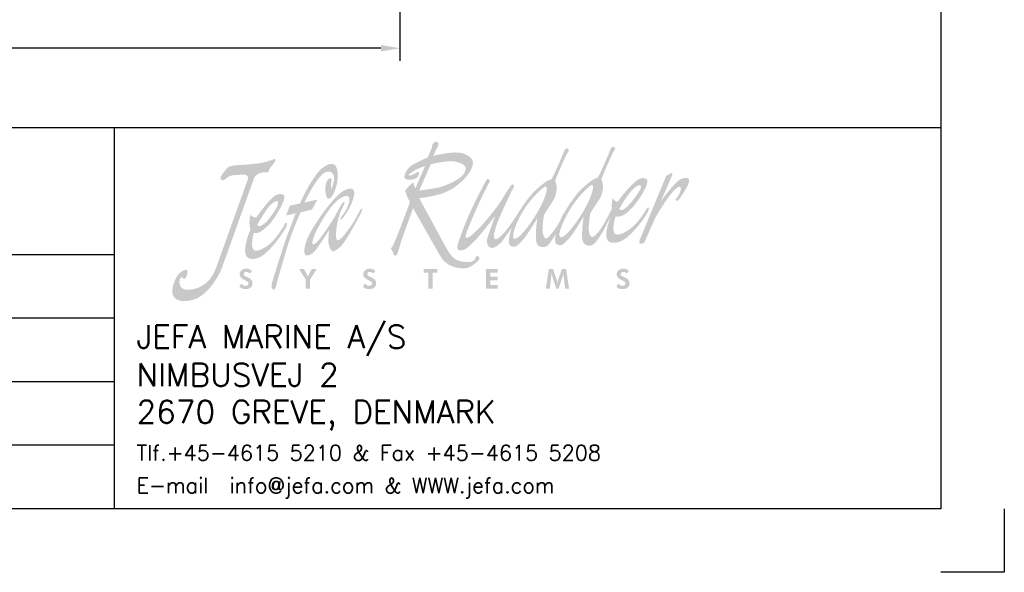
# Model space of a CAD drawing. Extents: x -2860 to 540, y -788 to 1462.
# Tile 3 of 5: x -234 to 540, y -788 to -353. Entities that reach past the tile are written whole.
import ezdxf

# ---------------------------------------------------------------- set-up
doc = ezdxf.new("R2010")
doc.units = 0
doc.header["$LTSCALE"] = 1.5
doc.header["$PDMODE"] = 2
doc.header["$PDSIZE"] = 5
doc.layers.get('0').update_dxf_attribs({"linetype": 'CONTINUOUS'})
doc.layers.get('DEFPOINTS').update_dxf_attribs({"linetype": 'CONTINUOUS'})
doc.layers.add('DIMS', color=7, linetype='CONTINUOUS', lineweight=15)
doc.layers.add('RAMME', color=7, linetype='CONTINUOUS')
doc.styles.add('ROMANS', font='romans')
doc.dimstyles.new('Text 20', dxfattribs={"dimtxt": 20, "dimasz": 15, "dimexe": 10, "dimexo": 0, "dimgap": 0, "dimtad": 0, "dimdsep": 46, "dimtxsty": 'ROMANS', "dimcen": 10, "dimazin": 2, "dimtfac": 0.65, "dimtofl": 0, "dimtmove": 0, "dimatfit": 0, "dimfxl": 1, "dimtolj": 1, "dimarcsym": 0})

# ---------------------------------------------------------------- blocks, each defined once
blk = doc.blocks.new('jefa rudder logo')
at = {"linetype": 'Continuous', "lineweight": 0}
h = blk.add_hatch(color=182, dxfattribs=at)
edge = h.paths.add_edge_path(flags=16)
edge.add_spline(control_points=[(28.946, 61.153), (29.136, 61.166), (28.946, 60.378), (28.384, 59.431), (28.384, 59.431), (27.823, 58.483), (27.165, 57.709), (26.919, 57.709), (26.919, 57.709), (26.675, 57.709), (26.858, 58.522), (27.417, 59.469), (27.417, 59.469), (27.978, 60.416), (28.791, 61.14), (28.946, 61.153)], knot_values=[0, 0, 0, 0, 0.25, 0.25, 0.25, 0.25, 0.5, 0.5, 0.5, 0.5, 0.75, 0.75, 0.75, 0.75, 1, 1, 1, 1], degree=3, periodic=0)
edge = h.paths.add_edge_path(flags=16)
edge.add_spline(control_points=[(29.952, 57.81), (30.196, 57.81), (30.853, 58.583), (31.415, 59.53), (31.415, 59.53), (31.976, 60.48), (32.167, 61.265), (31.976, 61.252), (31.976, 61.252), (31.821, 61.242), (31.034, 60.498), (30.472, 59.55), (30.472, 59.55), (30.323, 59.296), (29.533, 57.81), (29.952, 57.81)], knot_values=[0, 0, 0, 0, 0.25, 0.25, 0.25, 0.25, 0.5, 0.5, 0.5, 0.5, 0.75, 0.75, 0.75, 0.75, 1, 1, 1, 1], degree=3, periodic=0)
edge = h.paths.add_edge_path()
edge.add_spline(control_points=[(30.173, 59.439), (30.188, 59.472), (30.213, 59.515), (30.241, 59.563), (30.241, 59.563), (30.254, 59.588), (30.262, 59.604), (30.262, 59.604), (30.262, 59.604), (30.262, 59.604), (30.264, 59.604), (30.264, 59.604), (30.264, 59.604), (30.467, 59.947), (30.881, 60.561), (31.186, 60.876), (31.186, 60.876), (31.549, 61.255), (32.212, 61.78), (32.296, 61.689), (32.296, 61.689), (32.38, 61.595), (33.18, 63.561), (33.18, 63.561), (33.18, 63.561), (33.18, 63.561), (33.264, 63.812), (33.404, 63.746), (33.404, 63.746), (33.543, 63.68), (33.49, 63.569), (33.386, 63.429), (33.386, 63.429), (33.284, 63.292), (32.578, 61.638), (32.593, 61.623), (32.593, 61.623), (32.609, 61.608), (32.893, 60.96), (32.418, 60.244), (32.418, 60.244), (31.943, 59.527), (31.859, 59.378), (31.859, 59.378), (31.859, 59.378), (31.859, 59.378), (31.722, 58.514), (31.77, 58.227), (31.77, 58.227), (31.816, 57.955), (31.913, 57.78), (32.055, 57.849), (32.055, 57.849), (32.484, 58.059), (33.035, 59.223), (33.266, 59.654), (33.266, 59.654), (33.244, 59.898), (33.279, 60.124), (33.325, 60.389), (33.325, 60.389), (33.409, 60.272), (33.48, 60.185), (33.647, 60.14), (33.647, 60.14), (33.983, 60.607), (34.623, 61.364), (34.968, 61.58), (34.968, 61.58), (35.311, 61.793), (35.664, 61.704), (35.603, 61.41), (35.603, 61.41), (35.491, 60.848), (34.303, 58.946), (33.533, 59.19), (33.533, 59.19), (33.454, 59.047), (33.193, 57.983), (33.609, 57.991), (33.609, 57.991), (34.023, 57.996), (34.646, 58.39), (35.141, 59.058), (35.141, 59.058), (35.636, 59.728), (35.555, 59.766), (35.662, 59.774), (35.662, 59.774), (35.768, 59.779), (35.697, 59.568), (35.524, 59.281), (35.524, 59.281), (35.354, 59.002), (34.366, 57.602), (33.67, 57.485), (33.67, 57.485), (33.005, 57.358), (32.921, 57.655), (32.911, 57.986), (32.911, 57.986), (32.903, 58.288), (33.025, 58.743), (33.244, 59.263), (33.244, 59.263), (33.244, 59.263), (32.756, 58.306), (32.756, 58.306), (32.756, 58.306), (32.756, 58.306), (32.25, 57.401), (31.999, 57.31), (31.999, 57.31), (31.745, 57.216), (31.471, 57.272), (31.364, 57.589), (31.364, 57.589), (31.26, 57.904), (31.405, 59.256), (31.458, 59.22), (31.458, 59.22), (31.458, 59.22), (30.711, 57.97), (30.432, 57.691), (30.432, 57.691), (30.152, 57.412), (29.969, 57.16), (29.66, 57.366), (29.66, 57.366), (29.527, 57.452), (29.535, 57.724), (29.606, 58.047), (29.606, 58.047), (29.456, 57.782), (29.152, 57.277), (28.966, 57.208), (28.966, 57.208), (28.715, 57.117), (28.438, 57.173), (28.334, 57.488), (28.334, 57.488), (28.23, 57.803), (28.372, 59.154), (28.428, 59.118), (28.428, 59.118), (28.428, 59.118), (27.681, 57.871), (27.402, 57.592), (27.402, 57.592), (27.122, 57.313), (26.939, 57.061), (26.629, 57.264), (26.629, 57.264), (26.426, 57.396), (26.551, 57.965), (26.728, 58.476), (26.728, 58.476), (26.518, 58.151), (26.104, 57.531), (25.913, 57.368), (25.913, 57.368), (25.651, 57.147), (25.458, 57.089), (25.321, 57.13), (25.321, 57.13), (25.161, 57.175), (25.029, 57.483), (25.121, 57.772), (25.121, 57.772), (25.212, 58.064), (25.624, 59.207), (25.624, 59.207), (25.624, 59.207), (25.624, 59.207), (24.729, 58.052), (24.417, 57.721), (24.417, 57.721), (24.107, 57.389), (23.815, 57.109), (23.655, 57.028), (23.655, 57.028), (23.495, 56.947), (23.101, 56.838), (23.162, 57.229), (23.162, 57.229), (23.223, 57.62), (23.713, 58.824), (23.906, 59.276), (23.906, 59.276), (24.1, 59.731), (24.834, 61.173), (24.94, 61.359), (24.94, 61.359), (25.029, 61.519), (25.113, 61.793), (25.291, 61.514), (25.291, 61.514), (25.291, 61.514), (24.628, 60.241), (24.267, 59.378), (24.267, 59.378), (23.906, 58.514), (23.754, 58.163), (23.724, 58.021), (23.724, 58.021), (23.696, 57.882), (23.665, 57.752), (23.764, 57.772), (23.764, 57.772), (24.239, 57.866), (25.448, 59.421), (25.773, 59.845), (25.773, 59.845), (26.055, 60.239), (26.421, 60.876), (26.477, 60.945), (26.477, 60.945), (26.607, 61.105), (26.726, 61.356), (26.827, 61.275), (26.827, 61.275), (26.927, 61.196), (26.838, 61.074), (26.746, 60.914), (26.746, 60.914), (26.657, 60.754), (25.809, 58.961), (25.692, 58.534), (25.692, 58.534), (25.583, 58.133), (25.512, 57.963), (25.552, 57.831), (25.552, 57.831), (25.593, 57.701), (25.682, 57.561), (26.035, 57.922), (26.035, 57.922), (26.883, 58.793), (27.335, 59.926), (28.156, 60.777), (28.156, 60.777), (28.519, 61.153), (29.182, 61.679), (29.266, 61.587), (29.266, 61.587), (29.35, 61.496), (30.15, 63.459), (30.15, 63.459), (30.15, 63.459), (30.15, 63.459), (30.234, 63.711), (30.373, 63.647), (30.373, 63.647), (30.513, 63.581), (30.457, 63.47), (30.356, 63.33), (30.356, 63.33), (30.251, 63.19), (29.548, 61.537), (29.563, 61.521), (29.563, 61.521), (29.578, 61.506), (29.863, 60.861), (29.385, 60.145), (29.385, 60.145), (28.91, 59.426), (28.826, 59.276), (28.826, 59.276), (28.826, 59.276), (28.826, 59.276), (28.687, 58.407), (28.745, 58.123), (28.745, 58.123), (28.801, 57.843), (28.892, 57.683), (29.022, 57.749), (29.022, 57.749), (29.154, 57.815), (29.591, 58.392), (29.713, 58.598), (29.713, 58.598), (29.748, 58.659), (29.812, 58.773), (29.886, 58.905), (29.886, 58.905), (30.015, 59.225), (30.145, 59.461), (30.173, 59.439)], knot_values=[0, 0, 0, 0, 0.013889, 0.013889, 0.013889, 0.013889, 0.027778, 0.027778, 0.027778, 0.027778, 0.041667, 0.041667, 0.041667, 0.041667, 0.055556, 0.055556, 0.055556, 0.055556, 0.069444, 0.069444, 0.069444, 0.069444, 0.083333, 0.083333, 0.083333, 0.083333, 0.097222, 0.097222, 0.097222, 0.097222, 0.111111, 0.111111, 0.111111, 0.111111, 0.125, 0.125, 0.125, 0.125, 0.138889, 0.138889, 0.138889, 0.138889, 0.152778, 0.152778, 0.152778, 0.152778, 0.166667, 0.166667, 0.166667, 0.166667, 0.180556, 0.180556, 0.180556, 0.180556, 0.194444, 0.194444, 0.194444, 0.194444, 0.208333, 0.208333, 0.208333, 0.208333, 0.222222, 0.222222, 0.222222, 0.222222, 0.236111, 0.236111, 0.236111, 0.236111, 0.25, 0.25, 0.25, 0.25, 0.263889, 0.263889, 0.263889, 0.263889, 0.277778, 0.277778, 0.277778, 0.277778, 0.291667, 0.291667, 0.291667, 0.291667, 0.305556, 0.305556, 0.305556, 0.305556, 0.319444, 0.319444, 0.319444, 0.319444, 0.333333, 0.333333, 0.333333, 0.333333, 0.347222, 0.347222, 0.347222, 0.347222, 0.361111, 0.361111, 0.361111, 0.361111, 0.375, 0.375, 0.375, 0.375, 0.388889, 0.388889, 0.388889, 0.388889, 0.402778, 0.402778, 0.402778, 0.402778, 0.416667, 0.416667, 0.416667, 0.416667, 0.430556, 0.430556, 0.430556, 0.430556, 0.444444, 0.444444, 0.444444, 0.444444, 0.458333, 0.458333, 0.458333, 0.458333, 0.472222, 0.472222, 0.472222, 0.472222, 0.486111, 0.486111, 0.486111, 0.486111, 0.5, 0.5, 0.5, 0.5, 0.513889, 0.513889, 0.513889, 0.513889, 0.527778, 0.527778, 0.527778, 0.527778, 0.541667, 0.541667, 0.541667, 0.541667, 0.555556, 0.555556, 0.555556, 0.555556, 0.569444, 0.569444, 0.569444, 0.569444, 0.583333, 0.583333, 0.583333, 0.583333, 0.597222, 0.597222, 0.597222, 0.597222, 0.611111, 0.611111, 0.611111, 0.611111, 0.625, 0.625, 0.625, 0.625, 0.638889, 0.638889, 0.638889, 0.638889, 0.652778, 0.652778, 0.652778, 0.652778, 0.666667, 0.666667, 0.666667, 0.666667, 0.680556, 0.680556, 0.680556, 0.680556, 0.694444, 0.694444, 0.694444, 0.694444, 0.708333, 0.708333, 0.708333, 0.708333, 0.722222, 0.722222, 0.722222, 0.722222, 0.736111, 0.736111, 0.736111, 0.736111, 0.75, 0.75, 0.75, 0.75, 0.763889, 0.763889, 0.763889, 0.763889, 0.777778, 0.777778, 0.777778, 0.777778, 0.791667, 0.791667, 0.791667, 0.791667, 0.805556, 0.805556, 0.805556, 0.805556, 0.819444, 0.819444, 0.819444, 0.819444, 0.833333, 0.833333, 0.833333, 0.833333, 0.847222, 0.847222, 0.847222, 0.847222, 0.861111, 0.861111, 0.861111, 0.861111, 0.875, 0.875, 0.875, 0.875, 0.888889, 0.888889, 0.888889, 0.888889, 0.902778, 0.902778, 0.902778, 0.902778, 0.916667, 0.916667, 0.916667, 0.916667, 0.930556, 0.930556, 0.930556, 0.930556, 0.944444, 0.944444, 0.944444, 0.944444, 0.958333, 0.958333, 0.958333, 0.958333, 0.972222, 0.972222, 0.972222, 0.972222, 0.986111, 0.986111, 0.986111, 0.986111, 1, 1, 1, 1], degree=3, periodic=0)
edge = h.paths.add_edge_path(flags=16)
edge.add_spline(control_points=[(33.762, 59.68), (33.762, 59.68), (34.341, 60.698), (34.681, 60.998), (34.681, 60.998), (35.022, 61.295), (35.265, 61.331), (35.159, 60.998), (35.159, 60.998), (35.103, 60.825), (33.983, 59.182), (33.762, 59.68)], knot_values=[0, 0, 0, 0, 0.333333, 0.333333, 0.333333, 0.333333, 0.666667, 0.666667, 0.666667, 0.666667, 1, 1, 1, 1], degree=3, periodic=0)
edge = h.paths.add_edge_path()
edge.add_spline(control_points=[(21.222, 63.066), (21.222, 63.066), (21.486, 63.701), (21.486, 63.701), (21.486, 63.701), (21.486, 63.701), (21.501, 63.853), (21.544, 63.937), (21.544, 63.937), (21.587, 64.021), (21.74, 64.115), (21.798, 64.082), (21.798, 64.082), (21.857, 64.046), (21.984, 63.962), (21.9, 63.828), (21.9, 63.828), (21.816, 63.693), (21.577, 63.16), (21.577, 63.16), (21.577, 63.16), (21.577, 63.16), (22.982, 63.513), (23.49, 63.327), (23.49, 63.327), (23.998, 63.142), (24.371, 62.921), (24.067, 62.296), (24.067, 62.296), (23.762, 61.669), (22.931, 60.907), (22.078, 60.663), (22.078, 60.663), (21.222, 60.416), (20.648, 60.391), (20.648, 60.391), (20.648, 60.391), (20.648, 60.391), (22.459, 57.059), (22.459, 57.059), (22.459, 57.059), (22.865, 56.309), (23.259, 56.251), (23.51, 56.22), (23.51, 56.22), (23.785, 56.187), (24.107, 56.154), (24.262, 56.319), (24.262, 56.319), (24.361, 56.426), (24.364, 56.581), (24.448, 56.591), (24.448, 56.591), (24.531, 56.599), (24.684, 56.472), (24.575, 56.345), (24.575, 56.345), (24.465, 56.218), (24.016, 55.778), (23.627, 55.778), (23.627, 55.778), (23.236, 55.778), (22.469, 55.809), (21.984, 56.667), (21.984, 56.667), (21.984, 56.667), (20.251, 59.731), (20.251, 59.731), (20.251, 59.731), (20.251, 59.731), (19.479, 57.572), (19.479, 57.572), (19.479, 57.572), (19.479, 57.572), (19.319, 57.013), (19.258, 56.835), (19.258, 56.835), (19.2, 56.657), (19.116, 56.573), (19.04, 56.617), (19.04, 56.617), (18.964, 56.657), (18.92, 56.911), (18.87, 56.972), (18.87, 56.972), (18.819, 57.031), (18.766, 57.13), (18.862, 57.158), (18.862, 57.158), (18.959, 57.186), (20.076, 60.14), (20.041, 60.168), (20.041, 60.168), (19.98, 60.213), (19.7, 60.836), (19.741, 60.891), (19.741, 60.891), (19.893, 61.095), (20.061, 61.278), (20.259, 61.415), (20.259, 61.415), (20.295, 61.283), (20.343, 61.151), (20.401, 61.018), (20.401, 61.018), (20.401, 61.018), (21.036, 62.499), (21.036, 62.499), (21.036, 62.499), (21.036, 62.499), (20.521, 62.311), (20.361, 62.202), (20.361, 62.202), (20.198, 62.093), (19.929, 61.93), (19.944, 61.879), (19.944, 61.879), (19.962, 61.829), (20.208, 61.897), (20.35, 61.981), (20.35, 61.981), (20.495, 62.067), (20.63, 62.177), (20.648, 62.057), (20.648, 62.057), (20.663, 61.94), (20.579, 61.661), (20.249, 61.61), (20.249, 61.61), (19.919, 61.559), (19.733, 61.6), (19.69, 61.745), (19.69, 61.745), (19.649, 61.89), (19.853, 62.372), (20.223, 62.575), (20.223, 62.575), (20.597, 62.779), (21.222, 63.066), (21.222, 63.066)], knot_values=[0, 0, 0, 0, 0.028571, 0.028571, 0.028571, 0.028571, 0.057143, 0.057143, 0.057143, 0.057143, 0.085714, 0.085714, 0.085714, 0.085714, 0.114286, 0.114286, 0.114286, 0.114286, 0.142857, 0.142857, 0.142857, 0.142857, 0.171429, 0.171429, 0.171429, 0.171429, 0.2, 0.2, 0.2, 0.2, 0.228571, 0.228571, 0.228571, 0.228571, 0.257143, 0.257143, 0.257143, 0.257143, 0.285714, 0.285714, 0.285714, 0.285714, 0.314286, 0.314286, 0.314286, 0.314286, 0.342857, 0.342857, 0.342857, 0.342857, 0.371429, 0.371429, 0.371429, 0.371429, 0.4, 0.4, 0.4, 0.4, 0.428571, 0.428571, 0.428571, 0.428571, 0.457143, 0.457143, 0.457143, 0.457143, 0.485714, 0.485714, 0.485714, 0.485714, 0.514286, 0.514286, 0.514286, 0.514286, 0.542857, 0.542857, 0.542857, 0.542857, 0.571429, 0.571429, 0.571429, 0.571429, 0.6, 0.6, 0.6, 0.6, 0.628571, 0.628571, 0.628571, 0.628571, 0.657143, 0.657143, 0.657143, 0.657143, 0.685714, 0.685714, 0.685714, 0.685714, 0.714286, 0.714286, 0.714286, 0.714286, 0.742857, 0.742857, 0.742857, 0.742857, 0.771429, 0.771429, 0.771429, 0.771429, 0.8, 0.8, 0.8, 0.8, 0.828571, 0.828571, 0.828571, 0.828571, 0.857143, 0.857143, 0.857143, 0.857143, 0.885714, 0.885714, 0.885714, 0.885714, 0.914286, 0.914286, 0.914286, 0.914286, 0.942857, 0.942857, 0.942857, 0.942857, 0.971429, 0.971429, 0.971429, 0.971429, 1, 1, 1, 1], degree=3, periodic=0)
edge = h.paths.add_edge_path(flags=16)
edge.add_spline(control_points=[(20.655, 60.881), (20.655, 60.881), (21.399, 62.591), (21.399, 62.591), (21.399, 62.591), (21.412, 62.621), (22.629, 62.911), (23.109, 62.761), (23.109, 62.761), (23.592, 62.611), (23.856, 62.474), (23.609, 62.024), (23.609, 62.024), (23.363, 61.575), (22.263, 61.153), (21.918, 61.077), (21.918, 61.077), (21.57, 61.001), (20.655, 60.881), (20.655, 60.881)], knot_values=[0, 0, 0, 0, 0.2, 0.2, 0.2, 0.2, 0.4, 0.4, 0.4, 0.4, 0.6, 0.6, 0.6, 0.6, 0.8, 0.8, 0.8, 0.8, 1, 1, 1, 1], degree=3, periodic=0)
edge = h.paths.add_edge_path()
edge.add_spline(control_points=[(35.1, 57.64), (35.1, 57.64), (36.843, 61.852), (36.843, 61.852), (36.843, 61.852), (36.843, 61.852), (37.153, 62.019), (37.153, 62.019), (37.153, 62.019), (37.153, 62.019), (37.29, 62.103), (37.249, 61.956), (37.249, 61.956), (37.211, 61.808), (36.477, 60.162), (36.477, 60.162), (36.477, 60.162), (36.477, 60.162), (37.437, 61.491), (37.785, 61.628), (37.785, 61.628), (38.156, 61.77), (38.402, 61.752), (38.324, 61.42), (38.324, 61.42), (38.245, 61.09), (37.689, 60.274), (37.602, 60.228), (37.602, 60.228), (37.513, 60.18), (37.442, 60.279), (37.442, 60.279), (37.442, 60.279), (37.442, 60.279), (37.63, 60.533), (37.683, 60.645), (37.683, 60.645), (37.734, 60.754), (37.823, 60.937), (37.8, 61.023), (37.8, 61.023), (37.628, 61.666), (36.165, 59.2), (36.111, 59.07), (36.111, 59.07), (36.111, 59.07), (35.438, 57.539), (35.438, 57.539), (35.438, 57.539), (35.375, 57.396), (35.174, 57.374), (35.115, 57.404), (35.115, 57.404), (35.057, 57.434), (35.07, 57.569), (35.1, 57.64)], knot_values=[0, 0, 0, 0, 0.071429, 0.071429, 0.071429, 0.071429, 0.142857, 0.142857, 0.142857, 0.142857, 0.214286, 0.214286, 0.214286, 0.214286, 0.285714, 0.285714, 0.285714, 0.285714, 0.357143, 0.357143, 0.357143, 0.357143, 0.428571, 0.428571, 0.428571, 0.428571, 0.5, 0.5, 0.5, 0.5, 0.571429, 0.571429, 0.571429, 0.571429, 0.642857, 0.642857, 0.642857, 0.642857, 0.714286, 0.714286, 0.714286, 0.714286, 0.785714, 0.785714, 0.785714, 0.785714, 0.857143, 0.857143, 0.857143, 0.857143, 0.928571, 0.928571, 0.928571, 0.928571, 1, 1, 1, 1], degree=3, periodic=0)
edge = h.paths.add_edge_path()
edge.add_spline(control_points=[(15.657, 59.299), (15.954, 59.7), (16.322, 60.526), (15.895, 60.531), (15.895, 60.531), (15.682, 60.536), (15.146, 60.315), (14.435, 59.162), (14.435, 59.162), (13.726, 58.009), (13.688, 57.638), (13.655, 57.508), (13.655, 57.508), (13.622, 57.376), (13.696, 57.257), (13.94, 57.49), (13.94, 57.49), (14.186, 57.721), (14.867, 58.755), (15.083, 59.106), (15.083, 59.106), (15.334, 59.52), (15.624, 60.236), (15.745, 60.117), (15.745, 60.117), (15.801, 60.063), (15.702, 59.893), (15.56, 59.627), (15.56, 59.627), (15.281, 59.103), (15.006, 57.401), (15.385, 57.63), (15.385, 57.63), (15.692, 57.818), (16.261, 58.638), (16.469, 59.017), (16.469, 59.017), (16.678, 59.398), (16.784, 59.599), (16.784, 59.599), (16.784, 59.599), (16.784, 59.599), (17.008, 59.875), (16.906, 59.568), (16.906, 59.568), (16.802, 59.263), (15.86, 57.61), (15.636, 57.356), (15.636, 57.356), (15.413, 57.104), (15.128, 56.871), (14.986, 56.901), (14.986, 56.901), (14.844, 56.932), (14.686, 57.338), (14.702, 57.633), (14.702, 57.633), (14.717, 57.925), (14.745, 58.275), (14.745, 58.275), (14.745, 58.275), (14.745, 58.275), (14.186, 57.419), (13.914, 57.036), (13.914, 57.036), (13.64, 56.65), (13.218, 56.497), (13.155, 56.726), (13.155, 56.726), (13.091, 56.954), (13.071, 57.498), (13.879, 58.727), (13.879, 58.727), (14.686, 59.959), (15.347, 60.698), (15.766, 60.899), (15.766, 60.899), (16.187, 61.102), (16.355, 61.013), (16.393, 60.782), (16.393, 60.782), (16.431, 60.549), (16.228, 59.949), (15.936, 59.499), (15.936, 59.499), (15.644, 59.05), (15.578, 58.971), (15.502, 58.958), (15.502, 58.958), (15.392, 58.946), (15.596, 59.215), (15.657, 59.299)], knot_values=[0, 0, 0, 0, 0.043478, 0.043478, 0.043478, 0.043478, 0.086957, 0.086957, 0.086957, 0.086957, 0.130435, 0.130435, 0.130435, 0.130435, 0.173913, 0.173913, 0.173913, 0.173913, 0.217391, 0.217391, 0.217391, 0.217391, 0.26087, 0.26087, 0.26087, 0.26087, 0.304348, 0.304348, 0.304348, 0.304348, 0.347826, 0.347826, 0.347826, 0.347826, 0.391304, 0.391304, 0.391304, 0.391304, 0.434783, 0.434783, 0.434783, 0.434783, 0.478261, 0.478261, 0.478261, 0.478261, 0.521739, 0.521739, 0.521739, 0.521739, 0.565217, 0.565217, 0.565217, 0.565217, 0.608696, 0.608696, 0.608696, 0.608696, 0.652174, 0.652174, 0.652174, 0.652174, 0.695652, 0.695652, 0.695652, 0.695652, 0.73913, 0.73913, 0.73913, 0.73913, 0.782609, 0.782609, 0.782609, 0.782609, 0.826087, 0.826087, 0.826087, 0.826087, 0.869565, 0.869565, 0.869565, 0.869565, 0.913043, 0.913043, 0.913043, 0.913043, 0.956522, 0.956522, 0.956522, 0.956522, 1, 1, 1, 1], degree=3, periodic=0)
edge = h.paths.add_edge_path()
edge.add_spline(control_points=[(12.847, 60.041), (13.198, 60.897), (13.703, 61.671), (13.995, 62.045), (13.995, 62.045), (14.29, 62.415), (14.808, 62.768), (15.09, 62.586), (15.09, 62.586), (15.372, 62.403), (15.385, 61.544), (15.151, 60.945), (15.151, 60.945), (14.915, 60.343), (14.803, 60.371), (14.689, 60.35), (14.689, 60.35), (14.575, 60.33), (14.47, 60.848), (14.503, 61.102), (14.503, 61.102), (14.539, 61.359), (14.613, 61.628), (14.783, 61.686), (14.783, 61.686), (14.953, 61.745), (14.915, 61.557), (14.884, 61.356), (14.884, 61.356), (14.856, 61.156), (14.9, 60.978), (14.9, 60.978), (14.9, 60.978), (14.9, 60.978), (15.133, 61.521), (15.062, 61.821), (15.062, 61.821), (14.989, 62.118), (14.658, 62.334), (14.191, 61.826), (14.191, 61.826), (13.726, 61.318), (13.368, 60.564), (13.129, 60.091), (13.129, 60.091), (13.129, 60.091), (13.983, 60.295), (13.983, 60.295), (13.983, 60.295), (13.983, 60.295), (13.625, 59.637), (13.625, 59.637), (13.625, 59.637), (13.625, 59.637), (12.875, 59.446), (12.875, 59.446), (12.875, 59.446), (12.875, 59.446), (12.273, 58.115), (11.956, 57.008), (11.956, 57.008), (11.636, 55.9), (11.321, 54.884), (11.303, 54.737), (11.303, 54.737), (11.285, 54.592), (11.201, 54.364), (11.11, 54.384), (11.11, 54.384), (11.019, 54.404), (10.96, 54.526), (10.98, 54.714), (10.98, 54.714), (11.003, 54.902), (11.73, 57.117), (11.808, 57.381), (11.808, 57.381), (11.887, 57.643), (12.563, 59.395), (12.563, 59.395), (12.563, 59.395), (12.563, 59.395), (11.923, 59.245), (11.923, 59.245), (11.923, 59.245), (11.923, 59.245), (12.177, 59.888), (12.177, 59.888), (12.177, 59.888), (12.177, 59.888), (12.847, 60.041), (12.847, 60.041)], knot_values=[0, 0, 0, 0, 0.043478, 0.043478, 0.043478, 0.043478, 0.086957, 0.086957, 0.086957, 0.086957, 0.130435, 0.130435, 0.130435, 0.130435, 0.173913, 0.173913, 0.173913, 0.173913, 0.217391, 0.217391, 0.217391, 0.217391, 0.26087, 0.26087, 0.26087, 0.26087, 0.304348, 0.304348, 0.304348, 0.304348, 0.347826, 0.347826, 0.347826, 0.347826, 0.391304, 0.391304, 0.391304, 0.391304, 0.434783, 0.434783, 0.434783, 0.434783, 0.478261, 0.478261, 0.478261, 0.478261, 0.521739, 0.521739, 0.521739, 0.521739, 0.565217, 0.565217, 0.565217, 0.565217, 0.608696, 0.608696, 0.608696, 0.608696, 0.652174, 0.652174, 0.652174, 0.652174, 0.695652, 0.695652, 0.695652, 0.695652, 0.73913, 0.73913, 0.73913, 0.73913, 0.782609, 0.782609, 0.782609, 0.782609, 0.826087, 0.826087, 0.826087, 0.826087, 0.869565, 0.869565, 0.869565, 0.869565, 0.913043, 0.913043, 0.913043, 0.913043, 0.956522, 0.956522, 0.956522, 0.956522, 1, 1, 1, 1], degree=3, periodic=0)
edge = h.paths.add_edge_path()
edge.add_spline(control_points=[(9.576, 59.296), (9.662, 59.185), (9.799, 59.139), (9.97, 59.098), (9.97, 59.098), (10.287, 59.573), (10.841, 60.302), (11.179, 60.526), (11.179, 60.526), (11.514, 60.749), (11.869, 60.67), (11.821, 60.376), (11.821, 60.376), (11.773, 60.084), (11.123, 58.844), (10.597, 58.44), (10.597, 58.44), (10.351, 58.25), (10.157, 58.026), (9.827, 58.118), (9.827, 58.118), (9.754, 57.975), (9.533, 56.916), (9.947, 56.934), (9.947, 56.934), (10.361, 56.954), (10.97, 57.361), (11.443, 58.039), (11.443, 58.039), (11.913, 58.715), (11.831, 58.75), (11.938, 58.76), (11.938, 58.76), (12.045, 58.771), (11.994, 58.55), (11.816, 58.27), (11.816, 58.27), (11.638, 57.988), (10.688, 56.581), (10.025, 56.436), (10.025, 56.436), (9.362, 56.291), (9.268, 56.584), (9.248, 56.909), (9.248, 56.909), (9.225, 57.236), (9.357, 57.749), (9.594, 58.334), (9.594, 58.334), (9.497, 58.671), (9.528, 58.951), (9.576, 59.296)], knot_values=[0, 0, 0, 0, 0.076923, 0.076923, 0.076923, 0.076923, 0.153846, 0.153846, 0.153846, 0.153846, 0.230769, 0.230769, 0.230769, 0.230769, 0.307692, 0.307692, 0.307692, 0.307692, 0.384615, 0.384615, 0.384615, 0.384615, 0.461538, 0.461538, 0.461538, 0.461538, 0.538462, 0.538462, 0.538462, 0.538462, 0.615385, 0.615385, 0.615385, 0.615385, 0.692308, 0.692308, 0.692308, 0.692308, 0.769231, 0.769231, 0.769231, 0.769231, 0.846154, 0.846154, 0.846154, 0.846154, 0.923077, 0.923077, 0.923077, 0.923077, 1, 1, 1, 1], degree=3, periodic=0)
edge = h.paths.add_edge_path(flags=16)
edge.add_spline(control_points=[(10.038, 58.611), (10.038, 58.611), (10.582, 59.637), (10.912, 59.941), (10.912, 59.941), (11.242, 60.249), (11.486, 60.289), (11.389, 59.957), (11.389, 59.957), (11.295, 59.624), (10.701, 58.837), (10.465, 58.679), (10.465, 58.679), (10.272, 58.55), (10.102, 58.476), (10.038, 58.611)], knot_values=[0, 0, 0, 0, 0.25, 0.25, 0.25, 0.25, 0.5, 0.5, 0.5, 0.5, 0.75, 0.75, 0.75, 0.75, 1, 1, 1, 1], degree=3, periodic=0)
edge = h.paths.add_edge_path()
edge.add_spline(control_points=[(9.215, 61.933), (8.862, 61.887), (8.435, 61.956), (8.128, 61.773), (8.128, 61.773), (7.968, 61.679), (7.892, 61.557), (7.808, 61.549), (7.808, 61.549), (7.727, 61.542), (7.564, 61.671), (7.645, 61.793), (7.645, 61.793), (7.729, 61.915), (7.971, 62.304), (8.133, 62.408), (8.133, 62.408), (8.298, 62.509), (8.532, 62.545), (8.735, 62.547), (8.735, 62.547), (8.938, 62.55), (10.025, 62.626), (10.391, 62.713), (10.391, 62.713), (10.757, 62.799), (11.097, 62.923), (11.097, 62.923), (11.097, 62.923), (11.097, 62.923), (11.234, 63.01), (11.232, 62.868), (11.232, 62.868), (11.229, 62.728), (10.869, 62.393), (10.825, 62.271), (10.825, 62.271), (10.782, 62.149), (10.841, 62.037), (10.617, 62.075), (10.617, 62.075), (10.394, 62.111), (9.944, 61.999), (9.83, 61.679), (9.83, 61.679), (9.83, 61.679), (7.714, 55.781), (7.714, 55.781), (7.714, 55.781), (7.597, 55.456), (6.871, 54.011), (5.832, 53.713), (5.832, 53.713), (4.793, 53.416), (4.465, 53.917), (4.468, 54.257), (4.468, 54.257), (4.473, 54.6), (4.691, 55.237), (4.93, 55.453), (4.93, 55.453), (5.171, 55.672), (5.504, 55.796), (5.479, 55.555), (5.479, 55.555), (5.456, 55.314), (5.291, 54.958), (5.202, 55.113), (5.202, 55.113), (5.11, 55.265), (5.034, 55.207), (4.971, 55.065), (4.971, 55.065), (4.907, 54.922), (4.902, 54.409), (5.408, 54.376), (5.408, 54.376), (5.916, 54.343), (6.901, 54.58), (7.333, 55.786), (7.333, 55.786), (7.333, 55.786), (9.444, 61.681), (9.444, 61.681), (9.444, 61.681), (9.497, 61.826), (9.215, 61.933), (9.215, 61.933)], knot_values=[0, 0, 0, 0, 0.045455, 0.045455, 0.045455, 0.045455, 0.090909, 0.090909, 0.090909, 0.090909, 0.136364, 0.136364, 0.136364, 0.136364, 0.181818, 0.181818, 0.181818, 0.181818, 0.227273, 0.227273, 0.227273, 0.227273, 0.272727, 0.272727, 0.272727, 0.272727, 0.318182, 0.318182, 0.318182, 0.318182, 0.363636, 0.363636, 0.363636, 0.363636, 0.409091, 0.409091, 0.409091, 0.409091, 0.454545, 0.454545, 0.454545, 0.454545, 0.5, 0.5, 0.5, 0.5, 0.545455, 0.545455, 0.545455, 0.545455, 0.590909, 0.590909, 0.590909, 0.590909, 0.636364, 0.636364, 0.636364, 0.636364, 0.681818, 0.681818, 0.681818, 0.681818, 0.727273, 0.727273, 0.727273, 0.727273, 0.772727, 0.772727, 0.772727, 0.772727, 0.818182, 0.818182, 0.818182, 0.818182, 0.863636, 0.863636, 0.863636, 0.863636, 0.909091, 0.909091, 0.909091, 0.909091, 0.954545, 0.954545, 0.954545, 0.954545, 1, 1, 1, 1], degree=3, periodic=0)
h = blk.add_hatch(color=8, dxfattribs=at)
edge = h.paths.add_edge_path()
edge.add_spline(control_points=[(33.574, 54.61), (33.574, 54.61), (33.726, 54.783), (33.726, 54.783), (33.726, 54.783), (33.746, 54.734), (33.777, 54.699), (33.82, 54.671), (33.82, 54.671), (33.861, 54.643), (33.909, 54.63), (33.962, 54.63), (33.962, 54.63), (34.026, 54.63), (34.077, 54.646), (34.115, 54.676), (34.115, 54.676), (34.153, 54.707), (34.171, 54.747), (34.171, 54.798), (34.171, 54.798), (34.171, 54.859), (34.11, 54.92), (33.985, 54.978), (33.985, 54.978), (33.945, 54.999), (33.914, 55.014), (33.889, 55.027), (33.889, 55.027), (33.777, 55.085), (33.701, 55.141), (33.658, 55.197), (33.658, 55.197), (33.614, 55.253), (33.592, 55.319), (33.592, 55.397), (33.592, 55.397), (33.592, 55.502), (33.635, 55.588), (33.718, 55.656), (33.718, 55.656), (33.802, 55.725), (33.909, 55.758), (34.044, 55.758), (34.044, 55.758), (34.12, 55.758), (34.188, 55.745), (34.244, 55.717), (34.244, 55.717), (34.3, 55.692), (34.351, 55.649), (34.392, 55.59), (34.392, 55.59), (34.392, 55.59), (34.232, 55.435), (34.232, 55.435), (34.232, 55.435), (34.211, 55.474), (34.186, 55.502), (34.155, 55.519), (34.155, 55.519), (34.122, 55.537), (34.084, 55.547), (34.039, 55.547), (34.039, 55.547), (33.985, 55.547), (33.942, 55.535), (33.909, 55.507), (33.909, 55.507), (33.876, 55.479), (33.858, 55.443), (33.858, 55.4), (33.858, 55.4), (33.858, 55.334), (33.924, 55.27), (34.056, 55.215), (34.056, 55.215), (34.082, 55.204), (34.102, 55.197), (34.117, 55.189), (34.117, 55.189), (34.224, 55.141), (34.305, 55.082), (34.359, 55.021), (34.359, 55.021), (34.409, 54.958), (34.435, 54.887), (34.435, 54.808), (34.435, 54.808), (34.435, 54.689), (34.394, 54.592), (34.313, 54.521), (34.313, 54.521), (34.232, 54.45), (34.12, 54.414), (33.983, 54.414), (33.983, 54.414), (33.884, 54.414), (33.8, 54.43), (33.731, 54.465), (33.731, 54.465), (33.66, 54.498), (33.609, 54.547), (33.574, 54.61)], knot_values=[0, 0, 0, 0, 0.038462, 0.038462, 0.038462, 0.038462, 0.076923, 0.076923, 0.076923, 0.076923, 0.115385, 0.115385, 0.115385, 0.115385, 0.153846, 0.153846, 0.153846, 0.153846, 0.192308, 0.192308, 0.192308, 0.192308, 0.230769, 0.230769, 0.230769, 0.230769, 0.269231, 0.269231, 0.269231, 0.269231, 0.307692, 0.307692, 0.307692, 0.307692, 0.346154, 0.346154, 0.346154, 0.346154, 0.384615, 0.384615, 0.384615, 0.384615, 0.423077, 0.423077, 0.423077, 0.423077, 0.461538, 0.461538, 0.461538, 0.461538, 0.5, 0.5, 0.5, 0.5, 0.538462, 0.538462, 0.538462, 0.538462, 0.576923, 0.576923, 0.576923, 0.576923, 0.615385, 0.615385, 0.615385, 0.615385, 0.653846, 0.653846, 0.653846, 0.653846, 0.692308, 0.692308, 0.692308, 0.692308, 0.730769, 0.730769, 0.730769, 0.730769, 0.769231, 0.769231, 0.769231, 0.769231, 0.807692, 0.807692, 0.807692, 0.807692, 0.846154, 0.846154, 0.846154, 0.846154, 0.884615, 0.884615, 0.884615, 0.884615, 0.923077, 0.923077, 0.923077, 0.923077, 0.961538, 0.961538, 0.961538, 0.961538, 1, 1, 1, 1], degree=3, periodic=0)
edge = h.paths.add_edge_path()
edge.add_spline(control_points=[(28.951, 54.447), (28.951, 54.447), (29.144, 55.728), (29.144, 55.728), (29.144, 55.728), (29.144, 55.728), (29.431, 55.728), (29.431, 55.728), (29.431, 55.728), (29.431, 55.728), (29.677, 54.973), (29.677, 54.973), (29.677, 54.973), (29.682, 54.958), (29.69, 54.935), (29.695, 54.905), (29.695, 54.905), (29.703, 54.874), (29.708, 54.839), (29.713, 54.8), (29.713, 54.8), (29.718, 54.841), (29.723, 54.877), (29.728, 54.907), (29.728, 54.907), (29.733, 54.938), (29.738, 54.961), (29.746, 54.976), (29.746, 54.976), (29.746, 54.976), (29.995, 55.728), (29.995, 55.728), (29.995, 55.728), (29.995, 55.728), (30.279, 55.728), (30.279, 55.728), (30.279, 55.728), (30.279, 55.728), (30.475, 54.447), (30.475, 54.447), (30.475, 54.447), (30.475, 54.447), (30.213, 54.447), (30.213, 54.447), (30.213, 54.447), (30.213, 54.447), (30.122, 55.22), (30.122, 55.22), (30.122, 55.22), (30.114, 55.275), (30.109, 55.321), (30.107, 55.349), (30.107, 55.349), (30.104, 55.377), (30.104, 55.405), (30.104, 55.43), (30.104, 55.43), (30.104, 55.443), (30.104, 55.453), (30.104, 55.461), (30.104, 55.461), (30.104, 55.466), (30.104, 55.474), (30.104, 55.479), (30.104, 55.479), (30.096, 55.428), (30.089, 55.385), (30.081, 55.349), (30.081, 55.349), (30.074, 55.311), (30.066, 55.286), (30.058, 55.265), (30.058, 55.265), (30.058, 55.265), (29.787, 54.447), (29.787, 54.447), (29.787, 54.447), (29.787, 54.447), (29.634, 54.447), (29.634, 54.447), (29.634, 54.447), (29.634, 54.447), (29.367, 55.265), (29.367, 55.265), (29.367, 55.265), (29.365, 55.273), (29.36, 55.296), (29.352, 55.329), (29.352, 55.329), (29.345, 55.364), (29.332, 55.413), (29.319, 55.479), (29.319, 55.479), (29.319, 55.479), (29.319, 55.441), (29.319, 55.441), (29.319, 55.441), (29.319, 55.382), (29.314, 55.309), (29.304, 55.222), (29.304, 55.222), (29.304, 55.222), (29.301, 55.22), (29.301, 55.22), (29.301, 55.22), (29.301, 55.22), (29.21, 54.447), (29.21, 54.447), (29.21, 54.447), (29.21, 54.447), (28.951, 54.447), (28.951, 54.447)], knot_values=[0, 0, 0, 0, 0.035714, 0.035714, 0.035714, 0.035714, 0.071429, 0.071429, 0.071429, 0.071429, 0.107143, 0.107143, 0.107143, 0.107143, 0.142857, 0.142857, 0.142857, 0.142857, 0.178571, 0.178571, 0.178571, 0.178571, 0.214286, 0.214286, 0.214286, 0.214286, 0.25, 0.25, 0.25, 0.25, 0.285714, 0.285714, 0.285714, 0.285714, 0.321429, 0.321429, 0.321429, 0.321429, 0.357143, 0.357143, 0.357143, 0.357143, 0.392857, 0.392857, 0.392857, 0.392857, 0.428571, 0.428571, 0.428571, 0.428571, 0.464286, 0.464286, 0.464286, 0.464286, 0.5, 0.5, 0.5, 0.5, 0.535714, 0.535714, 0.535714, 0.535714, 0.571429, 0.571429, 0.571429, 0.571429, 0.607143, 0.607143, 0.607143, 0.607143, 0.642857, 0.642857, 0.642857, 0.642857, 0.678571, 0.678571, 0.678571, 0.678571, 0.714286, 0.714286, 0.714286, 0.714286, 0.75, 0.75, 0.75, 0.75, 0.785714, 0.785714, 0.785714, 0.785714, 0.821429, 0.821429, 0.821429, 0.821429, 0.857143, 0.857143, 0.857143, 0.857143, 0.892857, 0.892857, 0.892857, 0.892857, 0.928571, 0.928571, 0.928571, 0.928571, 0.964286, 0.964286, 0.964286, 0.964286, 1, 1, 1, 1], degree=3, periodic=0)
edge = h.paths.add_edge_path()
edge.add_spline(control_points=[(25.034, 54.447), (25.034, 54.447), (25.034, 55.728), (25.034, 55.728), (25.034, 55.728), (25.034, 55.728), (25.786, 55.728), (25.786, 55.728), (25.786, 55.728), (25.786, 55.728), (25.786, 55.496), (25.786, 55.496), (25.786, 55.496), (25.786, 55.496), (25.306, 55.496), (25.306, 55.496), (25.306, 55.496), (25.306, 55.496), (25.306, 55.232), (25.306, 55.232), (25.306, 55.232), (25.306, 55.232), (25.786, 55.232), (25.786, 55.232), (25.786, 55.232), (25.786, 55.232), (25.786, 55.001), (25.786, 55.001), (25.786, 55.001), (25.786, 55.001), (25.306, 55.001), (25.306, 55.001), (25.306, 55.001), (25.306, 55.001), (25.306, 54.681), (25.306, 54.681), (25.306, 54.681), (25.306, 54.681), (25.786, 54.681), (25.786, 54.681), (25.786, 54.681), (25.786, 54.681), (25.786, 54.447), (25.786, 54.447), (25.786, 54.447), (25.786, 54.447), (25.034, 54.447), (25.034, 54.447)], knot_values=[0, 0, 0, 0, 0.083333, 0.083333, 0.083333, 0.083333, 0.166667, 0.166667, 0.166667, 0.166667, 0.25, 0.25, 0.25, 0.25, 0.333333, 0.333333, 0.333333, 0.333333, 0.416667, 0.416667, 0.416667, 0.416667, 0.5, 0.5, 0.5, 0.5, 0.583333, 0.583333, 0.583333, 0.583333, 0.666667, 0.666667, 0.666667, 0.666667, 0.75, 0.75, 0.75, 0.75, 0.833333, 0.833333, 0.833333, 0.833333, 0.916667, 0.916667, 0.916667, 0.916667, 1, 1, 1, 1], degree=3, periodic=0)
edge = h.paths.add_edge_path()
edge.add_spline(control_points=[(21.537, 55.496), (21.537, 55.496), (21.537, 54.447), (21.537, 54.447), (21.537, 54.447), (21.537, 54.447), (21.262, 54.447), (21.262, 54.447), (21.262, 54.447), (21.262, 54.447), (21.262, 55.496), (21.262, 55.496), (21.262, 55.496), (21.262, 55.496), (20.947, 55.496), (20.947, 55.496), (20.947, 55.496), (20.947, 55.496), (20.947, 55.728), (20.947, 55.728), (20.947, 55.728), (20.947, 55.728), (21.849, 55.728), (21.849, 55.728), (21.849, 55.728), (21.849, 55.728), (21.849, 55.496), (21.849, 55.496), (21.849, 55.496), (21.849, 55.496), (21.537, 55.496), (21.537, 55.496)], knot_values=[0, 0, 0, 0, 0.125, 0.125, 0.125, 0.125, 0.25, 0.25, 0.25, 0.25, 0.375, 0.375, 0.375, 0.375, 0.5, 0.5, 0.5, 0.5, 0.625, 0.625, 0.625, 0.625, 0.75, 0.75, 0.75, 0.75, 0.875, 0.875, 0.875, 0.875, 1, 1, 1, 1], degree=3, periodic=0)
edge = h.paths.add_edge_path()
edge.add_spline(control_points=[(16.967, 54.61), (16.967, 54.61), (17.12, 54.783), (17.12, 54.783), (17.12, 54.783), (17.14, 54.734), (17.17, 54.699), (17.214, 54.671), (17.214, 54.671), (17.254, 54.643), (17.302, 54.63), (17.356, 54.63), (17.356, 54.63), (17.419, 54.63), (17.47, 54.646), (17.508, 54.676), (17.508, 54.676), (17.546, 54.707), (17.564, 54.747), (17.564, 54.798), (17.564, 54.798), (17.564, 54.859), (17.503, 54.92), (17.379, 54.978), (17.379, 54.978), (17.338, 54.999), (17.305, 55.014), (17.282, 55.027), (17.282, 55.027), (17.17, 55.085), (17.092, 55.141), (17.051, 55.197), (17.051, 55.197), (17.008, 55.253), (16.985, 55.319), (16.985, 55.397), (16.985, 55.397), (16.985, 55.502), (17.028, 55.588), (17.109, 55.656), (17.109, 55.656), (17.193, 55.725), (17.302, 55.758), (17.437, 55.758), (17.437, 55.758), (17.513, 55.758), (17.582, 55.745), (17.638, 55.717), (17.638, 55.717), (17.694, 55.692), (17.742, 55.649), (17.785, 55.59), (17.785, 55.59), (17.785, 55.59), (17.625, 55.435), (17.625, 55.435), (17.625, 55.435), (17.605, 55.474), (17.579, 55.502), (17.549, 55.519), (17.549, 55.519), (17.516, 55.537), (17.478, 55.547), (17.432, 55.547), (17.432, 55.547), (17.379, 55.547), (17.335, 55.535), (17.302, 55.507), (17.302, 55.507), (17.269, 55.479), (17.252, 55.443), (17.252, 55.4), (17.252, 55.4), (17.252, 55.334), (17.318, 55.27), (17.45, 55.215), (17.45, 55.215), (17.475, 55.204), (17.496, 55.197), (17.511, 55.189), (17.511, 55.189), (17.617, 55.141), (17.699, 55.082), (17.752, 55.021), (17.752, 55.021), (17.803, 54.958), (17.828, 54.887), (17.828, 54.808), (17.828, 54.808), (17.828, 54.689), (17.788, 54.592), (17.706, 54.521), (17.706, 54.521), (17.625, 54.45), (17.513, 54.414), (17.376, 54.414), (17.376, 54.414), (17.277, 54.414), (17.193, 54.43), (17.125, 54.465), (17.125, 54.465), (17.054, 54.498), (17.003, 54.547), (16.967, 54.61)], knot_values=[0, 0, 0, 0, 0.038462, 0.038462, 0.038462, 0.038462, 0.076923, 0.076923, 0.076923, 0.076923, 0.115385, 0.115385, 0.115385, 0.115385, 0.153846, 0.153846, 0.153846, 0.153846, 0.192308, 0.192308, 0.192308, 0.192308, 0.230769, 0.230769, 0.230769, 0.230769, 0.269231, 0.269231, 0.269231, 0.269231, 0.307692, 0.307692, 0.307692, 0.307692, 0.346154, 0.346154, 0.346154, 0.346154, 0.384615, 0.384615, 0.384615, 0.384615, 0.423077, 0.423077, 0.423077, 0.423077, 0.461538, 0.461538, 0.461538, 0.461538, 0.5, 0.5, 0.5, 0.5, 0.538462, 0.538462, 0.538462, 0.538462, 0.576923, 0.576923, 0.576923, 0.576923, 0.615385, 0.615385, 0.615385, 0.615385, 0.653846, 0.653846, 0.653846, 0.653846, 0.692308, 0.692308, 0.692308, 0.692308, 0.730769, 0.730769, 0.730769, 0.730769, 0.769231, 0.769231, 0.769231, 0.769231, 0.807692, 0.807692, 0.807692, 0.807692, 0.846154, 0.846154, 0.846154, 0.846154, 0.884615, 0.884615, 0.884615, 0.884615, 0.923077, 0.923077, 0.923077, 0.923077, 0.961538, 0.961538, 0.961538, 0.961538, 1, 1, 1, 1], degree=3, periodic=0)
edge = h.paths.add_edge_path()
edge.add_spline(control_points=[(13.223, 54.447), (13.223, 54.447), (13.223, 55.032), (13.223, 55.032), (13.223, 55.032), (13.223, 55.032), (12.789, 55.728), (12.789, 55.728), (12.789, 55.728), (12.789, 55.728), (13.109, 55.728), (13.109, 55.728), (13.109, 55.728), (13.109, 55.728), (13.299, 55.377), (13.299, 55.377), (13.299, 55.377), (13.31, 55.359), (13.317, 55.336), (13.327, 55.311), (13.327, 55.311), (13.338, 55.283), (13.348, 55.253), (13.358, 55.217), (13.358, 55.217), (13.368, 55.248), (13.376, 55.275), (13.386, 55.301), (13.386, 55.301), (13.396, 55.329), (13.409, 55.354), (13.421, 55.38), (13.421, 55.38), (13.421, 55.38), (13.609, 55.728), (13.609, 55.728), (13.609, 55.728), (13.609, 55.728), (13.929, 55.728), (13.929, 55.728), (13.929, 55.728), (13.929, 55.728), (13.498, 55.032), (13.498, 55.032), (13.498, 55.032), (13.498, 55.032), (13.498, 54.447), (13.498, 54.447), (13.498, 54.447), (13.498, 54.447), (13.223, 54.447), (13.223, 54.447)], knot_values=[0, 0, 0, 0, 0.076923, 0.076923, 0.076923, 0.076923, 0.153846, 0.153846, 0.153846, 0.153846, 0.230769, 0.230769, 0.230769, 0.230769, 0.307692, 0.307692, 0.307692, 0.307692, 0.384615, 0.384615, 0.384615, 0.384615, 0.461538, 0.461538, 0.461538, 0.461538, 0.538462, 0.538462, 0.538462, 0.538462, 0.615385, 0.615385, 0.615385, 0.615385, 0.692308, 0.692308, 0.692308, 0.692308, 0.769231, 0.769231, 0.769231, 0.769231, 0.846154, 0.846154, 0.846154, 0.846154, 0.923077, 0.923077, 0.923077, 0.923077, 1, 1, 1, 1], degree=3, periodic=0)
edge = h.paths.add_edge_path()
edge.add_spline(control_points=[(8.87, 54.61), (8.87, 54.61), (9.022, 54.783), (9.022, 54.783), (9.022, 54.783), (9.04, 54.734), (9.073, 54.699), (9.114, 54.671), (9.114, 54.671), (9.157, 54.643), (9.205, 54.63), (9.258, 54.63), (9.258, 54.63), (9.322, 54.63), (9.373, 54.646), (9.411, 54.676), (9.411, 54.676), (9.446, 54.707), (9.467, 54.747), (9.467, 54.798), (9.467, 54.798), (9.467, 54.859), (9.403, 54.92), (9.279, 54.978), (9.279, 54.978), (9.241, 54.999), (9.207, 55.014), (9.185, 55.027), (9.185, 55.027), (9.073, 55.085), (8.994, 55.141), (8.951, 55.197), (8.951, 55.197), (8.908, 55.253), (8.887, 55.319), (8.887, 55.397), (8.887, 55.397), (8.887, 55.502), (8.928, 55.588), (9.012, 55.656), (9.012, 55.656), (9.096, 55.725), (9.205, 55.758), (9.337, 55.758), (9.337, 55.758), (9.416, 55.758), (9.482, 55.745), (9.538, 55.717), (9.538, 55.717), (9.596, 55.692), (9.644, 55.649), (9.688, 55.59), (9.688, 55.59), (9.688, 55.59), (9.525, 55.435), (9.525, 55.435), (9.525, 55.435), (9.507, 55.474), (9.482, 55.502), (9.449, 55.519), (9.449, 55.519), (9.418, 55.537), (9.38, 55.547), (9.335, 55.547), (9.335, 55.547), (9.281, 55.547), (9.238, 55.535), (9.202, 55.507), (9.202, 55.507), (9.169, 55.479), (9.154, 55.443), (9.154, 55.4), (9.154, 55.4), (9.154, 55.334), (9.22, 55.27), (9.352, 55.215), (9.352, 55.215), (9.378, 55.204), (9.398, 55.197), (9.411, 55.189), (9.411, 55.189), (9.52, 55.141), (9.601, 55.082), (9.652, 55.021), (9.652, 55.021), (9.705, 54.958), (9.731, 54.887), (9.731, 54.808), (9.731, 54.808), (9.731, 54.689), (9.69, 54.592), (9.609, 54.521), (9.609, 54.521), (9.525, 54.45), (9.416, 54.414), (9.279, 54.414), (9.279, 54.414), (9.18, 54.414), (9.096, 54.43), (9.025, 54.465), (9.025, 54.465), (8.956, 54.498), (8.903, 54.547), (8.87, 54.61)], knot_values=[0, 0, 0, 0, 0.038462, 0.038462, 0.038462, 0.038462, 0.076923, 0.076923, 0.076923, 0.076923, 0.115385, 0.115385, 0.115385, 0.115385, 0.153846, 0.153846, 0.153846, 0.153846, 0.192308, 0.192308, 0.192308, 0.192308, 0.230769, 0.230769, 0.230769, 0.230769, 0.269231, 0.269231, 0.269231, 0.269231, 0.307692, 0.307692, 0.307692, 0.307692, 0.346154, 0.346154, 0.346154, 0.346154, 0.384615, 0.384615, 0.384615, 0.384615, 0.423077, 0.423077, 0.423077, 0.423077, 0.461538, 0.461538, 0.461538, 0.461538, 0.5, 0.5, 0.5, 0.5, 0.538462, 0.538462, 0.538462, 0.538462, 0.576923, 0.576923, 0.576923, 0.576923, 0.615385, 0.615385, 0.615385, 0.615385, 0.653846, 0.653846, 0.653846, 0.653846, 0.692308, 0.692308, 0.692308, 0.692308, 0.730769, 0.730769, 0.730769, 0.730769, 0.769231, 0.769231, 0.769231, 0.769231, 0.807692, 0.807692, 0.807692, 0.807692, 0.846154, 0.846154, 0.846154, 0.846154, 0.884615, 0.884615, 0.884615, 0.884615, 0.923077, 0.923077, 0.923077, 0.923077, 0.961538, 0.961538, 0.961538, 0.961538, 1, 1, 1, 1], degree=3, periodic=0)
blk = doc.blocks.new('Rudder-logo 1-1----2004-02-26')
at = {"xscale": 1.199999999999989, "yscale": 1.199999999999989, "zscale": 1.199999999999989}
blk.add_blockref('jefa rudder logo', (-0.793, -48.01), dxfattribs=at)
at = {"color": 182, "style": 'ROMANS'}
for s, height, p in [('JEFA MARINE A/S', 1.8, (1.768, 12.644)), ('NIMBUSVEJ 2', 1.8, (1.768, 9.644)), ('2670 GREVE, DENMARK', 1.8, (1.768, 6.729)), ('Tlf.+45-4615 5210 & Fax +45-4615 5208', 1.2, (1.768, 3.801)), ('E-mail  info@jefa.com & WWW.jefa.com', 1.2, (1.768, 1.236))]:
    blk.add_text(s, height=height, dxfattribs=at).set_placement(p)
blk = doc.blocks.new('*D8')
at = {"layer": 'DEFPOINTS', "color": 0, "transparency": 16777216}
for p in [(-1835.25, -91.5), (64.75, -94.5), (-1835.25, -375.5)]:
    blk.add_point(p, dxfattribs=at)
at = {"layer": 'DIMS', "color": 0, "lineweight": -2, "transparency": 16777216}
for p, q in [((-1835.25, -91.5), (-1835.25, -385.5)), ((64.75, -94.5), (64.75, -385.5)), ((-1820.25, -375.5), (-904.56, -375.5)), ((49.75, -375.5), (-836.94, -375.5))]:
    blk.add_line(p, q, dxfattribs=at)
at = {"layer": 'DIMS', "color": 0, "transparency": 16777216}
for points in [[(-1820.25, -373), (-1820.25, -378), (-1835.25, -375.5)], [(49.75, -373), (49.75, -378), (64.75, -375.5)]]:
    blk.add_solid(points, dxfattribs=at)
at = {"layer": 'DIMS', "color": 0, "transparency": 16777216, "insert": (-870.75, -375.5), "char_height": 20, "attachment_point": 5, "style": 'ROMANS'}
blk.add_mtext('\\A1;1900', dxfattribs=at)

msp = doc.modelspace()

# ---------------------------------------------------------------- linework, layer by layer
at = {"layer": 'RAMME'}
for p, q in [((490, 1412), (490, -738)), ((-1560, -438), (490, -438)), ((-160, -438), (-160, -738)), ((-160, -538), (-1560, -538)), ((-160, -588), (-1560, -588)), ((-160, -638), (-1560, -638)), ((-160, -688), (-1560, -688)), ((490, -738), (-2810, -738)), ((540, -738), (540, -788)), ((540, -788), (490, -788))]:
    msp.add_line(p, q, dxfattribs=at)

# ---------------------------------------------------------------- block references
at = {"layer": 'RAMME', "xscale": 10, "yscale": 10, "zscale": 10}
msp.add_blockref('Rudder-logo 1-1----2004-02-26', (-160, -738), dxfattribs=at)

# ---------------------------------------------------------------- dimensions: what is measured, and where the dimension line sits
at = {"layer": 'DIMS'}
dim = msp.add_linear_dim(base=(-1835.248, -375.495), p1=(64.752, -94.5), p2=(-1835.248, -91.5), dimstyle='Text 20', dxfattribs=at)
dim.commit()
dim.dimension.update_dxf_attribs({"geometry": '*D8', "text_midpoint": (-870.752, -375.495), "dimtype": 160})

doc.saveas('drawing.dxf')
